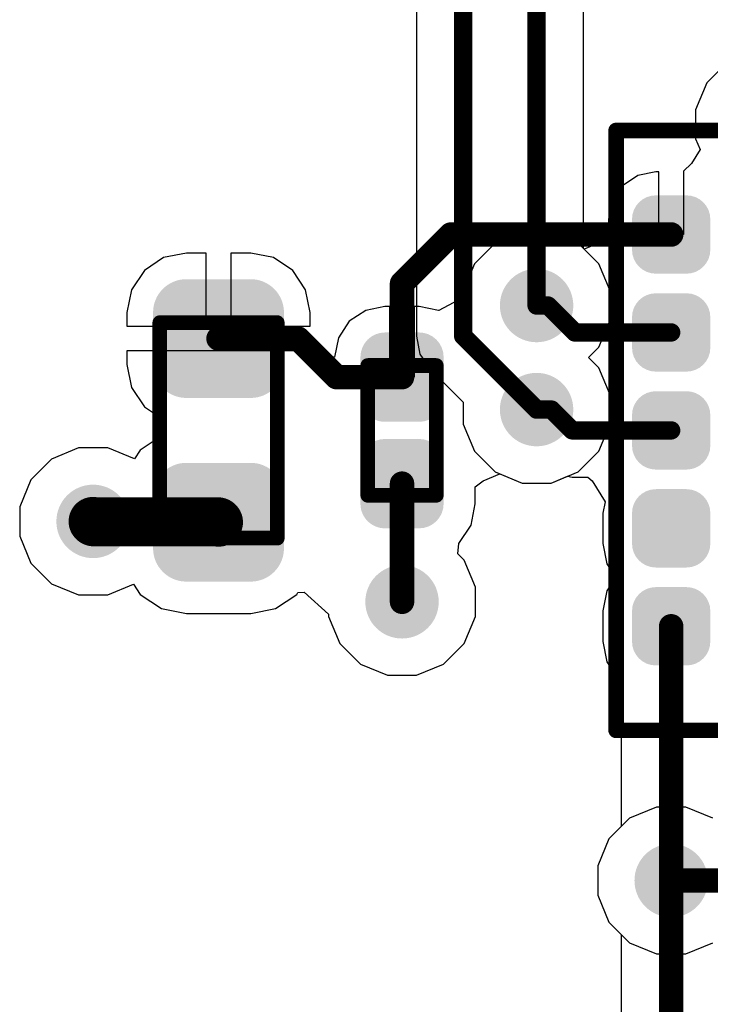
# Model space of a CAD drawing. Header units: inches. Extents: x 0 to 41, y 0 to 25.4.
# Tile 4 of 12: x 14.4 to 20, y 8 to 16. Entities that reach past the tile are written whole.
import ezdxf

# ---------------------------------------------------------------- set-up
doc = ezdxf.new("R2010")
doc.units = ezdxf.units.IN
for name, color, linetype in [('BOTTOM', 5, 'Continuous'), ('TOP', 1, 'Continuous'), ('Top Assembly', 56, 'Continuous'), ('Top Overlay', 2, 'Continuous'), ('Top Solder', 216, 'Continuous'), ('Via Holes', 16, 'Continuous')]:
    doc.layers.add(name, color=color, linetype=linetype)

# ---------------------------------------------------------------- blocks, each defined once
blk = doc.blocks.new('CAP_0603_1901')
at = {"layer": 'TOP'}
h = blk.add_hatch(color=1, dxfattribs=at)
edge = h.paths.add_edge_path()
edge.add_arc((-0.5369, -0.2631), 0.2219, 270, 360)
edge.add_line((-0.315, -0.2631), (-0.315, 0.2631))
edge.add_arc((-0.5369, 0.2631), 0.2219, 0, 90)
edge.add_line((-0.5369, 0.485), (-0.9632, 0.485))
edge.add_arc((-0.9632, 0.2631), 0.2219, 90, 180)
edge.add_line((-1.185, 0.2631), (-1.185, -0.2631))
edge.add_arc((-0.9632, -0.2631), 0.2219, 180, 270)
edge.add_line((-0.9632, -0.485), (-0.5369, -0.485))
h = blk.add_hatch(color=1, dxfattribs=at)
edge = h.paths.add_edge_path()
edge.add_arc((0.5369, 0.2631), 0.2219, 90, 180)
edge.add_line((0.315, 0.2631), (0.315, -0.2631))
edge.add_arc((0.5369, -0.2631), 0.2219, 180, 270)
edge.add_line((0.5369, -0.485), (0.9632, -0.485))
edge.add_arc((0.9632, -0.2631), 0.2219, 270, 360)
edge.add_line((1.185, -0.2631), (1.185, 0.2631))
edge.add_arc((0.9632, 0.2631), 0.2219, 0, 90)
edge.add_line((0.9632, 0.485), (0.5369, 0.485))
at = {"layer": 'Top Solder'}
h = blk.add_hatch(color=216, dxfattribs=at)
edge = h.paths.add_edge_path()
edge.add_arc((-0.5369, -0.2631), 0.2719, 270, 360)
edge.add_line((-0.265, -0.2631), (-0.265, 0.2631))
edge.add_arc((-0.5369, 0.2631), 0.2719, 0, 90)
edge.add_line((-0.5369, 0.535), (-0.9632, 0.535))
edge.add_arc((-0.9632, 0.2631), 0.2719, 90, 180)
edge.add_line((-1.235, 0.2631), (-1.235, -0.2631))
edge.add_arc((-0.9632, -0.2631), 0.2719, 180, 270)
edge.add_line((-0.9632, -0.535), (-0.5369, -0.535))
h = blk.add_hatch(color=216, dxfattribs=at)
edge = h.paths.add_edge_path()
edge.add_arc((0.5369, 0.2631), 0.2719, 90, 180)
edge.add_line((0.265, 0.2631), (0.265, -0.2631))
edge.add_arc((0.5369, -0.2631), 0.2719, 180, 270)
edge.add_line((0.5369, -0.535), (0.9632, -0.535))
edge.add_arc((0.9632, -0.2631), 0.2719, 270, 360)
edge.add_line((1.235, -0.2631), (1.235, 0.2631))
edge.add_arc((0.9632, 0.2631), 0.2719, 0, 90)
edge.add_line((0.9632, 0.535), (0.5369, 0.535))
at = {"layer": 'Top Assembly', "const_width": 0.12}
for points in [[(-0.88, 0.48), (0.88, 0.48)], [(-0.88, 0.48), (-0.88, -0.48)], [(0.88, 0.48), (0.88, -0.48)], [(-0.88, -0.48), (0.88, -0.48)]]:
    blk.add_lwpolyline(points, dxfattribs=at)
at = {"layer": 'Top Assembly', "const_width": 0.06}
for points in [[(-0.91, 0.48, 1), (-0.85, 0.48, 1)], [(-0.91, 0.48, 1), (-0.85, 0.48, 1)], [(0.85, 0.48, 1), (0.91, 0.48, 1)], [(0.85, 0.48, 1), (0.91, 0.48, 1)], [(-0.91, -0.48, 1), (-0.85, -0.48, 1)], [(-0.91, -0.48, 1), (-0.85, -0.48, 1)], [(0.85, -0.48, 1), (0.91, -0.48, 1)], [(0.85, -0.48, 1), (0.91, -0.48, 1)]]:
    blk.add_lwpolyline(points, format="xyb", close=True, dxfattribs=at)
blk = doc.blocks.new('VL53L4CDV0DH_1_1902')
at = {"layer": 'TOP'}
h = blk.add_hatch(color=1, dxfattribs=at)
edge = h.paths.add_edge_path()
edge.add_arc((-1.475, 0.925), 0.125, 0, 90)
edge.add_line((-1.475, 1.05), (-1.725, 1.05))
edge.add_arc((-1.725, 0.925), 0.125, 90, 180)
edge.add_line((-1.85, 0.925), (-1.85, 0.675))
edge.add_arc((-1.725, 0.675), 0.125, 180, 270)
edge.add_line((-1.725, 0.55), (-1.475, 0.55))
edge.add_arc((-1.475, 0.675), 0.125, 270, 360)
edge.add_line((-1.35, 0.675), (-1.35, 0.925))
h = blk.add_hatch(color=1, dxfattribs=at)
edge = h.paths.add_edge_path()
edge.add_arc((-0.675, 0.925), 0.125, 0, 90)
edge.add_line((-0.675, 1.05), (-0.925, 1.05))
edge.add_arc((-0.925, 0.925), 0.125, 90, 180)
edge.add_line((-1.05, 0.925), (-1.05, 0.675))
edge.add_arc((-0.925, 0.675), 0.125, 180, 270)
edge.add_line((-0.925, 0.55), (-0.675, 0.55))
edge.add_arc((-0.675, 0.675), 0.125, 270, 360)
edge.add_line((-0.55, 0.675), (-0.55, 0.925))
h = blk.add_hatch(color=1, dxfattribs=at)
edge = h.paths.add_edge_path()
edge.add_arc((0.125, 0.925), 0.125, 0, 90)
edge.add_line((0.125, 1.05), (-0.125, 1.05))
edge.add_arc((-0.125, 0.925), 0.125, 90, 180)
edge.add_line((-0.25, 0.925), (-0.25, 0.675))
edge.add_arc((-0.125, 0.675), 0.125, 180, 270)
edge.add_line((-0.125, 0.55), (0.125, 0.55))
edge.add_arc((0.125, 0.675), 0.125, 270, 360)
edge.add_line((0.25, 0.675), (0.25, 0.925))
h = blk.add_hatch(color=1, dxfattribs=at)
edge = h.paths.add_edge_path()
edge.add_arc((0.925, 0.925), 0.125, 0, 90)
edge.add_line((0.925, 1.05), (0.675, 1.05))
edge.add_arc((0.675, 0.925), 0.125, 90, 180)
edge.add_line((0.55, 0.925), (0.55, 0.675))
edge.add_arc((0.675, 0.675), 0.125, 180, 270)
edge.add_line((0.675, 0.55), (0.925, 0.55))
edge.add_arc((0.925, 0.675), 0.125, 270, 360)
edge.add_line((1.05, 0.675), (1.05, 0.925))
h = blk.add_hatch(color=1, dxfattribs=at)
edge = h.paths.add_edge_path()
edge.add_arc((1.725, 0.925), 0.125, 0, 90)
edge.add_line((1.725, 1.05), (1.475, 1.05))
edge.add_arc((1.475, 0.925), 0.125, 90, 180)
edge.add_line((1.35, 0.925), (1.35, 0.675))
edge.add_arc((1.475, 0.675), 0.125, 180, 270)
edge.add_line((1.475, 0.55), (1.725, 0.55))
edge.add_arc((1.725, 0.675), 0.125, 270, 360)
edge.add_line((1.85, 0.675), (1.85, 0.925))
h = blk.add_hatch(color=1, dxfattribs=at)
edge = h.paths.add_edge_path()
edge.add_arc((-1.475, 0.125), 0.125, 0, 90)
edge.add_line((-1.475, 0.25), (-1.725, 0.25))
edge.add_arc((-1.725, 0.125), 0.125, 90, 180)
edge.add_line((-1.85, 0.125), (-1.85, -0.125))
edge.add_arc((-1.725, -0.125), 0.125, 180, 270)
edge.add_line((-1.725, -0.25), (-1.475, -0.25))
edge.add_arc((-1.475, -0.125), 0.125, 270, 360)
edge.add_line((-1.35, -0.125), (-1.35, 0.125))
h = blk.add_hatch(color=1, dxfattribs=at)
edge = h.paths.add_edge_path()
edge.add_arc((1.725, 0.125), 0.125, 0, 90)
edge.add_line((1.725, 0.25), (1.475, 0.25))
edge.add_arc((1.475, 0.125), 0.125, 90, 180)
edge.add_line((1.35, 0.125), (1.35, -0.125))
edge.add_arc((1.475, -0.125), 0.125, 180, 270)
edge.add_line((1.475, -0.25), (1.725, -0.25))
edge.add_arc((1.725, -0.125), 0.125, 270, 360)
edge.add_line((1.85, -0.125), (1.85, 0.125))
h = blk.add_hatch(color=1, dxfattribs=at)
edge = h.paths.add_edge_path()
edge.add_arc((-1.475, -0.675), 0.125, 0, 90)
edge.add_line((-1.475, -0.55), (-1.725, -0.55))
edge.add_arc((-1.725, -0.675), 0.125, 90, 180)
edge.add_line((-1.85, -0.675), (-1.85, -0.925))
edge.add_arc((-1.725, -0.925), 0.125, 180, 270)
edge.add_line((-1.725, -1.05), (-1.475, -1.05))
edge.add_arc((-1.475, -0.925), 0.125, 270, 360)
edge.add_line((-1.35, -0.925), (-1.35, -0.675))
h = blk.add_hatch(color=1, dxfattribs=at)
edge = h.paths.add_edge_path()
edge.add_arc((-0.675, -0.675), 0.125, 0, 90)
edge.add_line((-0.675, -0.55), (-0.925, -0.55))
edge.add_arc((-0.925, -0.675), 0.125, 90, 180)
edge.add_line((-1.05, -0.675), (-1.05, -0.925))
edge.add_arc((-0.925, -0.925), 0.125, 180, 270)
edge.add_line((-0.925, -1.05), (-0.675, -1.05))
edge.add_arc((-0.675, -0.925), 0.125, 270, 360)
edge.add_line((-0.55, -0.925), (-0.55, -0.675))
h = blk.add_hatch(color=1, dxfattribs=at)
edge = h.paths.add_edge_path()
edge.add_arc((0.125, -0.675), 0.125, 0, 90)
edge.add_line((0.125, -0.55), (-0.125, -0.55))
edge.add_arc((-0.125, -0.675), 0.125, 90, 180)
edge.add_line((-0.25, -0.675), (-0.25, -0.925))
edge.add_arc((-0.125, -0.925), 0.125, 180, 270)
edge.add_line((-0.125, -1.05), (0.125, -1.05))
edge.add_arc((0.125, -0.925), 0.125, 270, 360)
edge.add_line((0.25, -0.925), (0.25, -0.675))
h = blk.add_hatch(color=1, dxfattribs=at)
edge = h.paths.add_edge_path()
edge.add_arc((0.925, -0.675), 0.125, 0, 90)
edge.add_line((0.925, -0.55), (0.675, -0.55))
edge.add_arc((0.675, -0.675), 0.125, 90, 180)
edge.add_line((0.55, -0.675), (0.55, -0.925))
edge.add_arc((0.675, -0.925), 0.125, 180, 270)
edge.add_line((0.675, -1.05), (0.925, -1.05))
edge.add_arc((0.925, -0.925), 0.125, 270, 360)
edge.add_line((1.05, -0.925), (1.05, -0.675))
h = blk.add_hatch(color=1, dxfattribs=at)
edge = h.paths.add_edge_path()
edge.add_arc((1.725, -0.675), 0.125, 0, 90)
edge.add_line((1.725, -0.55), (1.475, -0.55))
edge.add_arc((1.475, -0.675), 0.125, 90, 180)
edge.add_line((1.35, -0.675), (1.35, -0.925))
edge.add_arc((1.475, -0.925), 0.125, 180, 270)
edge.add_line((1.475, -1.05), (1.725, -1.05))
edge.add_arc((1.725, -0.925), 0.125, 270, 360)
edge.add_line((1.85, -0.925), (1.85, -0.675))
at = {"layer": 'Top Assembly'}
blk.add_hatch(color=56, dxfattribs=at).paths.add_polyline_path([(1.524, -1.25), (2.45, -1.25), (2.45, -0.254), (1.524, -0.254)])
at = {"layer": 'Top Solder'}
h = blk.add_hatch(color=216, dxfattribs=at)
edge = h.paths.add_edge_path()
edge.add_arc((-1.475, 0.925), 0.195, 0, 90)
edge.add_line((-1.475, 1.12), (-1.725, 1.12))
edge.add_arc((-1.725, 0.925), 0.195, 90, 180)
edge.add_line((-1.92, 0.925), (-1.92, 0.675))
edge.add_arc((-1.725, 0.675), 0.195, 180, 270)
edge.add_line((-1.725, 0.48), (-1.475, 0.48))
edge.add_arc((-1.475, 0.675), 0.195, 270, 360)
edge.add_line((-1.28, 0.675), (-1.28, 0.925))
h = blk.add_hatch(color=216, dxfattribs=at)
edge = h.paths.add_edge_path()
edge.add_arc((-0.675, 0.925), 0.195, 0, 90)
edge.add_line((-0.675, 1.12), (-0.925, 1.12))
edge.add_arc((-0.925, 0.925), 0.195, 90, 180)
edge.add_line((-1.12, 0.925), (-1.12, 0.675))
edge.add_arc((-0.925, 0.675), 0.195, 180, 270)
edge.add_line((-0.925, 0.48), (-0.675, 0.48))
edge.add_arc((-0.675, 0.675), 0.195, 270, 360)
edge.add_line((-0.48, 0.675), (-0.48, 0.925))
h = blk.add_hatch(color=216, dxfattribs=at)
edge = h.paths.add_edge_path()
edge.add_arc((0.125, 0.925), 0.195, 0, 90)
edge.add_line((0.125, 1.12), (-0.125, 1.12))
edge.add_arc((-0.125, 0.925), 0.195, 90, 180)
edge.add_line((-0.32, 0.925), (-0.32, 0.675))
edge.add_arc((-0.125, 0.675), 0.195, 180, 270)
edge.add_line((-0.125, 0.48), (0.125, 0.48))
edge.add_arc((0.125, 0.675), 0.195, 270, 360)
edge.add_line((0.32, 0.675), (0.32, 0.925))
h = blk.add_hatch(color=216, dxfattribs=at)
edge = h.paths.add_edge_path()
edge.add_arc((0.925, 0.925), 0.195, 0, 90)
edge.add_line((0.925, 1.12), (0.675, 1.12))
edge.add_arc((0.675, 0.925), 0.195, 90, 180)
edge.add_line((0.48, 0.925), (0.48, 0.675))
edge.add_arc((0.675, 0.675), 0.195, 180, 270)
edge.add_line((0.675, 0.48), (0.925, 0.48))
edge.add_arc((0.925, 0.675), 0.195, 270, 360)
edge.add_line((1.12, 0.675), (1.12, 0.925))
h = blk.add_hatch(color=216, dxfattribs=at)
edge = h.paths.add_edge_path()
edge.add_arc((1.725, 0.925), 0.195, 0, 90)
edge.add_line((1.725, 1.12), (1.475, 1.12))
edge.add_arc((1.475, 0.925), 0.195, 90, 180)
edge.add_line((1.28, 0.925), (1.28, 0.675))
edge.add_arc((1.475, 0.675), 0.195, 180, 270)
edge.add_line((1.475, 0.48), (1.725, 0.48))
edge.add_arc((1.725, 0.675), 0.195, 270, 360)
edge.add_line((1.92, 0.675), (1.92, 0.925))
h = blk.add_hatch(color=216, dxfattribs=at)
edge = h.paths.add_edge_path()
edge.add_arc((-1.475, 0.125), 0.195, 0, 90)
edge.add_line((-1.475, 0.32), (-1.725, 0.32))
edge.add_arc((-1.725, 0.125), 0.195, 90, 180)
edge.add_line((-1.92, 0.125), (-1.92, -0.125))
edge.add_arc((-1.725, -0.125), 0.195, 180, 270)
edge.add_line((-1.725, -0.32), (-1.475, -0.32))
edge.add_arc((-1.475, -0.125), 0.195, 270, 360)
edge.add_line((-1.28, -0.125), (-1.28, 0.125))
h = blk.add_hatch(color=216, dxfattribs=at)
edge = h.paths.add_edge_path()
edge.add_arc((1.725, 0.125), 0.195, 0, 90)
edge.add_line((1.725, 0.32), (1.475, 0.32))
edge.add_arc((1.475, 0.125), 0.195, 90, 180)
edge.add_line((1.28, 0.125), (1.28, -0.125))
edge.add_arc((1.475, -0.125), 0.195, 180, 270)
edge.add_line((1.475, -0.32), (1.725, -0.32))
edge.add_arc((1.725, -0.125), 0.195, 270, 360)
edge.add_line((1.92, -0.125), (1.92, 0.125))
h = blk.add_hatch(color=216, dxfattribs=at)
edge = h.paths.add_edge_path()
edge.add_arc((-1.475, -0.675), 0.195, 0, 90)
edge.add_line((-1.475, -0.48), (-1.725, -0.48))
edge.add_arc((-1.725, -0.675), 0.195, 90, 180)
edge.add_line((-1.92, -0.675), (-1.92, -0.925))
edge.add_arc((-1.725, -0.925), 0.195, 180, 270)
edge.add_line((-1.725, -1.12), (-1.475, -1.12))
edge.add_arc((-1.475, -0.925), 0.195, 270, 360)
edge.add_line((-1.28, -0.925), (-1.28, -0.675))
h = blk.add_hatch(color=216, dxfattribs=at)
edge = h.paths.add_edge_path()
edge.add_arc((-0.675, -0.675), 0.195, 0, 90)
edge.add_line((-0.675, -0.48), (-0.925, -0.48))
edge.add_arc((-0.925, -0.675), 0.195, 90, 180)
edge.add_line((-1.12, -0.675), (-1.12, -0.925))
edge.add_arc((-0.925, -0.925), 0.195, 180, 270)
edge.add_line((-0.925, -1.12), (-0.675, -1.12))
edge.add_arc((-0.675, -0.925), 0.195, 270, 360)
edge.add_line((-0.48, -0.925), (-0.48, -0.675))
h = blk.add_hatch(color=216, dxfattribs=at)
edge = h.paths.add_edge_path()
edge.add_arc((0.125, -0.675), 0.195, 0, 90)
edge.add_line((0.125, -0.48), (-0.125, -0.48))
edge.add_arc((-0.125, -0.675), 0.195, 90, 180)
edge.add_line((-0.32, -0.675), (-0.32, -0.925))
edge.add_arc((-0.125, -0.925), 0.195, 180, 270)
edge.add_line((-0.125, -1.12), (0.125, -1.12))
edge.add_arc((0.125, -0.925), 0.195, 270, 360)
edge.add_line((0.32, -0.925), (0.32, -0.675))
h = blk.add_hatch(color=216, dxfattribs=at)
edge = h.paths.add_edge_path()
edge.add_arc((0.925, -0.675), 0.195, 0, 90)
edge.add_line((0.925, -0.48), (0.675, -0.48))
edge.add_arc((0.675, -0.675), 0.195, 90, 180)
edge.add_line((0.48, -0.675), (0.48, -0.925))
edge.add_arc((0.675, -0.925), 0.195, 180, 270)
edge.add_line((0.675, -1.12), (0.925, -1.12))
edge.add_arc((0.925, -0.925), 0.195, 270, 360)
edge.add_line((1.12, -0.925), (1.12, -0.675))
h = blk.add_hatch(color=216, dxfattribs=at)
edge = h.paths.add_edge_path()
edge.add_arc((1.725, -0.675), 0.195, 0, 90)
edge.add_line((1.725, -0.48), (1.475, -0.48))
edge.add_arc((1.475, -0.675), 0.195, 90, 180)
edge.add_line((1.28, -0.675), (1.28, -0.925))
edge.add_arc((1.475, -0.925), 0.195, 180, 270)
edge.add_line((1.475, -1.12), (1.725, -1.12))
edge.add_arc((1.725, -0.925), 0.195, 270, 360)
edge.add_line((1.92, -0.925), (1.92, -0.675))
at = {"layer": 'Top Assembly', "const_width": 0.127}
for points in [[(-2.45, 1.25), (-2.45, -1.25)], [(-2.45, 1.25), (2.45, 1.25)], [(2.45, 1.25), (2.45, -1.25)], [(-2.45, -1.25), (2.45, -1.25)]]:
    blk.add_lwpolyline(points, dxfattribs=at)
at = {"layer": 'Top Assembly', "const_width": 0.0635}
for points in [[(-2.4818, 1.25, 1), (-2.4183, 1.25, 1)], [(-2.4818, 1.25, 1), (-2.4183, 1.25, 1)], [(2.4183, 1.25, 1), (2.4818, 1.25, 1)], [(2.4183, 1.25, 1), (2.4818, 1.25, 1)], [(-2.4818, -1.25, 1), (-2.4183, -1.25, 1)], [(-2.4818, -1.25, 1), (-2.4183, -1.25, 1)], [(2.4183, -1.25, 1), (2.4818, -1.25, 1)], [(2.4183, -1.25, 1), (2.4818, -1.25, 1)]]:
    blk.add_lwpolyline(points, format="xyb", close=True, dxfattribs=at)
at = {"layer": 'Top Overlay'}
for points, const_width in [([(2.463, -1.27, 1), (2.363, -1.27, 1)], 0.25), ([(2.3005, -1.27, 1), (2.4255, -1.27, 1)], 0.125), ([(2.4005, -1.27, 1), (2.5255, -1.27, 1)], 0.125)]:
    blk.add_lwpolyline(points, format="xyb", close=True, dxfattribs=dict(at, const_width=const_width))
blk = doc.blocks.new('CAP_0402_1904')
at = {"layer": 'TOP'}
h = blk.add_hatch(color=1, dxfattribs=at)
edge = h.paths.add_edge_path()
edge.add_arc((-0.2708, -0.1392), 0.1508, 270, 360)
edge.add_line((-0.12, -0.1392), (-0.12, 0.1392))
edge.add_arc((-0.2708, 0.1392), 0.1508, 0, 90)
edge.add_line((-0.2708, 0.29), (-0.5992, 0.29))
edge.add_arc((-0.5992, 0.1392), 0.1508, 90, 180)
edge.add_line((-0.75, 0.1392), (-0.75, -0.1392))
edge.add_arc((-0.5992, -0.1392), 0.1508, 180, 270)
edge.add_line((-0.5992, -0.29), (-0.2708, -0.29))
h = blk.add_hatch(color=1, dxfattribs=at)
edge = h.paths.add_edge_path()
edge.add_arc((0.2708, 0.1392), 0.1508, 90, 180)
edge.add_line((0.12, 0.1392), (0.12, -0.1392))
edge.add_arc((0.2708, -0.1392), 0.1508, 180, 270)
edge.add_line((0.2708, -0.29), (0.5992, -0.29))
edge.add_arc((0.5992, -0.1392), 0.1508, 270, 360)
edge.add_line((0.75, -0.1392), (0.75, 0.1392))
edge.add_arc((0.5992, 0.1392), 0.1508, 0, 90)
edge.add_line((0.5992, 0.29), (0.2708, 0.29))
at = {"layer": 'Top Solder'}
h = blk.add_hatch(color=216, dxfattribs=at)
edge = h.paths.add_edge_path()
edge.add_arc((-0.2708, -0.1392), 0.2008, 270, 360)
edge.add_line((-0.07, -0.1392), (-0.07, 0.1392))
edge.add_arc((-0.2708, 0.1392), 0.2008, 0, 90)
edge.add_line((-0.2708, 0.34), (-0.5992, 0.34))
edge.add_arc((-0.5992, 0.1392), 0.2008, 90, 180)
edge.add_line((-0.8, 0.1392), (-0.8, -0.1392))
edge.add_arc((-0.5992, -0.1392), 0.2008, 180, 270)
edge.add_line((-0.5992, -0.34), (-0.2708, -0.34))
h = blk.add_hatch(color=216, dxfattribs=at)
edge = h.paths.add_edge_path()
edge.add_arc((0.2708, 0.1392), 0.2008, 90, 180)
edge.add_line((0.07, 0.1392), (0.07, -0.1392))
edge.add_arc((0.2708, -0.1392), 0.2008, 180, 270)
edge.add_line((0.2708, -0.34), (0.5992, -0.34))
edge.add_arc((0.5992, -0.1392), 0.2008, 270, 360)
edge.add_line((0.8, -0.1392), (0.8, 0.1392))
edge.add_arc((0.5992, 0.1392), 0.2008, 0, 90)
edge.add_line((0.5992, 0.34), (0.2708, 0.34))
at = {"layer": 'Top Assembly', "const_width": 0.12}
for points in [[(0.53, 0.28), (-0.53, 0.28)], [(-0.53, -0.28), (-0.53, 0.28)], [(0.53, -0.28), (0.53, 0.28)], [(0.53, -0.28), (-0.53, -0.28)]]:
    blk.add_lwpolyline(points, dxfattribs=at)
at = {"layer": 'Top Assembly', "const_width": 0.06}
for points in [[(-0.56, 0.28, 1), (-0.5, 0.28, 1)], [(-0.56, 0.28, 1), (-0.5, 0.28, 1)], [(0.5, 0.28, 1), (0.56, 0.28, 1)], [(0.5, 0.28, 1), (0.56, 0.28, 1)], [(-0.56, -0.28, 1), (-0.5, -0.28, 1)], [(-0.56, -0.28, 1), (-0.5, -0.28, 1)], [(0.5, -0.28, 1), (0.56, -0.28, 1)], [(0.5, -0.28, 1), (0.56, -0.28, 1)]]:
    blk.add_lwpolyline(points, format="xyb", close=True, dxfattribs=at)

msp = doc.modelspace()

# ---------------------------------------------------------------- hatches: boundary and pattern name
at = {"layer": 'BOTTOM'}
h = msp.add_hatch(color=5, dxfattribs=at)
edge = h.paths.add_edge_path()
edge.add_arc((18.6, 13.7), 0.3, 0, 360)
h = msp.add_hatch(color=5, dxfattribs=at)
edge = h.paths.add_edge_path()
edge.add_arc((18.6, 12.85), 0.3, 0, 360)
h = msp.add_hatch(color=5, dxfattribs=at)
edge = h.paths.add_edge_path()
edge.add_arc((14.9746, 11.9367), 0.3, 0, 360)
h = msp.add_hatch(color=5, dxfattribs=at)
edge = h.paths.add_edge_path()
edge.add_arc((17.5, 11.28), 0.3, 0, 360)
h = msp.add_hatch(color=5, dxfattribs=at)
edge = h.paths.add_edge_path()
edge.add_arc((19.7, 9.0033), 0.3, 0, 360)
at = {"layer": 'TOP'}
h = msp.add_hatch(color=1, dxfattribs=at)
edge = h.paths.add_edge_path()
edge.add_arc((18.6, 13.7), 0.3, 0, 360)
h = msp.add_hatch(color=1, dxfattribs=at)
edge = h.paths.add_edge_path()
edge.add_arc((18.6, 12.85), 0.3, 0, 360)
h = msp.add_hatch(color=1, dxfattribs=at)
edge = h.paths.add_edge_path()
edge.add_arc((14.9746, 11.9367), 0.3, 0, 360)
h = msp.add_hatch(color=1, dxfattribs=at)
edge = h.paths.add_edge_path()
edge.add_arc((17.5, 11.28), 0.3, 0, 360)
h = msp.add_hatch(color=1, dxfattribs=at)
edge = h.paths.add_edge_path()
edge.add_arc((19.7, 9.0033), 0.3, 0, 360)
at = {"layer": 'Via Holes'}
h = msp.add_hatch(color=7, dxfattribs=at)
edge = h.paths.add_edge_path()
edge.add_arc((18.6, 13.7), 0.15, 0, 360)
h = msp.add_hatch(color=7, dxfattribs=at)
edge = h.paths.add_edge_path()
edge.add_arc((18.6, 12.85), 0.15, 0, 360)
h = msp.add_hatch(color=7, dxfattribs=at)
edge = h.paths.add_edge_path()
edge.add_arc((14.9746, 11.9367), 0.15, 0, 360)
h = msp.add_hatch(color=7, dxfattribs=at)
edge = h.paths.add_edge_path()
edge.add_arc((17.5, 11.28), 0.15, 0, 360)
h = msp.add_hatch(color=7, dxfattribs=at)
edge = h.paths.add_edge_path()
edge.add_arc((19.7, 9.0033), 0.15, 0, 360)

# ---------------------------------------------------------------- linework, layer by layer
at = {"layer": 'BOTTOM'}
for p, q in [((18.9823, 14.1662), (18.9823, 17.0338)), ((17.6177, 16.4338), (17.6177, 13.45)), ((19.1087, 14.0399), (18.9823, 14.1662)), ((19.2, 13.8193), (19.1087, 14.0399)), ((19.2, 13.5807), (19.2, 13.8193)), ((19.1087, 13.3601), (19.2, 13.5807)), ((17.6177, 13.45), (17.6468, 13.3037)), ((19.0235, 13.275), (19.1087, 13.3601)), ((17.6468, 13.3037), (17.7296, 13.1796)), ((19.1087, 13.1899), (19.0235, 13.275)), ((19.2, 12.9693), (19.1087, 13.1899)), ((17.7296, 13.1796), (18, 12.9093)), ((19.2, 12.7307), (19.2, 12.9693)), ((18, 12.9093), (18, 12.7307)), ((18, 12.7307), (18.0913, 12.5101)), ((19.1087, 12.5101), (19.2, 12.7307)), ((18.0913, 12.5101), (18.2601, 12.3413)), ((18.9399, 12.3413), (19.1087, 12.5101)), ((18.2601, 12.3413), (18.4807, 12.25)), ((18.7193, 12.25), (18.9399, 12.3413)), ((18.4807, 12.25), (18.7193, 12.25)), ((19.5807, 9.6032), (19.3602, 9.5119)), ((19.8194, 9.6032), (19.5807, 9.6032)), ((20.0399, 9.5119), (19.8194, 9.6032)), ((19.3602, 9.5119), (19.1914, 9.3431)), ((19.1914, 9.3431), (19.1, 9.1226)), ((19.1, 9.1226), (19.1, 8.8839)), ((19.1, 8.8839), (19.1914, 8.6634)), ((19.1914, 8.6634), (19.3602, 8.4946)), ((19.3602, 8.4946), (19.5807, 8.4033)), ((19.8194, 8.4033), (20.0399, 8.4946)), ((19.5807, 8.4033), (19.8194, 8.4033))]:
    msp.add_line(p, q, dxfattribs=at)
for points, const_width in [([(18.6, 13.7), (18.6, 17.5)], 0.15), ([(18, 13.45), (18, 16.9)], 0.15), ([(18, 13.45), (18.6, 12.85)], 0.15), ([(19.7, 9.0033), (22.6033, 9.0033)], 0.2)]:
    msp.add_lwpolyline(points, dxfattribs=dict(at, const_width=const_width))
for points, const_width in [([(18.5625, 13.7, 1), (18.6375, 13.7, 1)], 0.075), ([(17.9625, 13.45, 1), (18.0375, 13.45, 1)], 0.075), ([(17.9625, 13.45, 1), (18.0375, 13.45, 1)], 0.075), ([(18.5625, 12.85, 1), (18.6375, 12.85, 1)], 0.075), ([(19.65, 9.0033, 1), (19.75, 9.0033, 1)], 0.1)]:
    msp.add_lwpolyline(points, format="xyb", close=True, dxfattribs=dict(at, const_width=const_width))
at = {"layer": 'TOP'}
for p, q in [((20.1602, 15.6887), (19.9914, 15.5199)), ((19.9914, 15.5199), (19.9, 15.2994)), ((19.9, 15.2994), (19.9, 15.0607)), ((19.9, 15.0607), (19.9362, 14.9732)), ((19.9362, 14.9732), (19.8671, 14.8603)), ((19.8671, 14.8603), (19.8, 14.7962)), ((19.4271, 14.762), (19.3018, 14.6783)), ((19.575, 14.7914), (19.4271, 14.762)), ((19.6, 14.7914), (19.575, 14.7914)), ((19.6, 14.28), (19.6, 14.7914)), ((19.8, 14.7962), (19.8, 14.28)), ((19.3018, 14.6783), (19.218, 14.5529)), ((19.218, 14.5529), (19.1886, 14.405)), ((19.1886, 14.405), (19.1886, 14.2428)), ((18.4807, 14.3), (18.2601, 14.2087)), ((18.7193, 14.3), (18.4807, 14.3)), ((18.9399, 14.2087), (18.7193, 14.3)), ((19.1886, 14.2428), (18.9886, 14.1599)), ((19.8, 14.28), (19.6, 14.28)), ((18.2601, 14.2087), (18.0913, 14.0399)), ((18.9886, 14.1599), (18.9399, 14.2087)), ((15.5512, 14.0914), (15.3938, 13.9862)), ((15.7369, 14.1283), (15.5512, 14.0914)), ((15.9, 14.1283), (15.7369, 14.1283)), ((15.9, 13.53), (15.9, 14.1283)), ((16.2632, 14.1283), (16.1, 14.1283)), ((16.1, 14.1283), (16.1, 13.53)), ((16.4488, 14.0914), (16.2632, 14.1283)), ((16.6062, 13.9862), (16.4488, 14.0914)), ((18.0913, 14.0399), (18, 13.8193)), ((15.3938, 13.9862), (15.2886, 13.8288)), ((16.7114, 13.8288), (16.6062, 13.9862)), ((15.2886, 13.8288), (15.2517, 13.6432)), ((16.7483, 13.6432), (16.7114, 13.8288)), ((18, 13.7655), (17.8, 13.6586)), ((18, 13.8193), (18, 13.7655)), ((17.3608, 13.6919), (17.2029, 13.6605)), ((17.4, 13.6919), (17.3608, 13.6919)), ((17.4, 13.115), (17.4, 13.6919)), ((17.6392, 13.6919), (17.6, 13.6919)), ((17.6, 13.6919), (17.6, 13.115)), ((17.7972, 13.6605), (17.6392, 13.6919)), ((15.2517, 13.6432), (15.2517, 13.53)), ((16.7483, 13.53), (16.7483, 13.6432)), ((17.2029, 13.6605), (17.069, 13.5711)), ((17.8, 13.6586), (17.7972, 13.6605)), ((15.2517, 13.53), (15.9, 13.53)), ((16.1, 13.53), (16.7483, 13.53)), ((17.069, 13.5711), (16.9795, 13.4372)), ((16.9795, 13.4372), (16.9481, 13.2792)), ((16, 13.33), (15.2517, 13.33)), ((15.2517, 13.33), (15.2517, 13.2169)), ((16.7483, 13.33), (16, 13.33)), ((16.7484, 13.2798), (16.7483, 13.33)), ((16.9481, 13.2792), (16.7484, 13.2798)), ((15.2517, 13.2169), (15.2886, 13.0312)), ((17.6, 13.115), (17.4, 13.115)), ((15.2886, 13.0312), (15.3938, 12.8738)), ((15.3938, 12.8738), (15.4761, 12.8188)), ((15.4834, 12.7953), (15.4745, 12.5955)), ((15.4761, 12.8188), (15.4834, 12.7953)), ((15.4745, 12.5955), (15.3606, 12.5194)), ((14.8553, 12.5367), (14.6348, 12.4453)), ((15.094, 12.5367), (14.8553, 12.5367)), ((15.3119, 12.4464), (15.094, 12.5367)), ((15.3606, 12.5194), (15.3119, 12.4464)), ((14.6348, 12.4453), (14.466, 12.2765)), ((18.1634, 12.2684), (18.2989, 12.3253)), ((18.2989, 12.3253), (18.4807, 12.25)), ((18.7193, 12.25), (18.853, 12.3054)), ((18.853, 12.3054), (18.8918, 12.2977)), ((14.466, 12.2765), (14.3746, 12.056)), ((18.0989, 12.2198), (18.1634, 12.2684)), ((18.4807, 12.25), (18.7193, 12.25)), ((18.8918, 12.2977), (19.0189, 12.2977)), ((19.0189, 12.2977), (19.0555, 12.2678)), ((19.0555, 12.2678), (19.1601, 12.0977)), ((18.0989, 12.0808), (18.0989, 12.2198)), ((18.0639, 11.9049), (18.0989, 12.0808)), ((19.1601, 12.0977), (19.1417, 12.005)), ((14.3746, 12.056), (14.3746, 11.8173)), ((19.1417, 12.005), (19.1417, 11.755)), ((17.9642, 11.7558), (18.0639, 11.9049)), ((14.3746, 11.8173), (14.466, 11.5968)), ((17.956, 11.6725), (17.9642, 11.7558)), ((19.1417, 11.755), (19.1747, 11.5892)), ((18.0087, 11.6199), (17.956, 11.6725)), ((14.466, 11.5968), (14.6348, 11.428)), ((18.1, 11.3994), (18.0087, 11.6199)), ((19.1747, 11.5892), (19.2476, 11.48)), ((14.6348, 11.428), (14.8553, 11.3367)), ((15.094, 11.3367), (15.3037, 11.4235)), ((15.3037, 11.4235), (15.3052, 11.4235)), ((15.3052, 11.4235), (15.3606, 11.3406)), ((19.2476, 11.48), (19.1747, 11.3708)), ((15.3606, 11.3406), (15.5333, 11.2253)), ((16.4668, 11.2253), (16.6394, 11.3406)), ((16.6394, 11.3406), (16.6488, 11.3547)), ((16.6488, 11.3547), (16.7, 11.3597)), ((16.7, 11.3597), (16.9, 11.1786)), ((18.1, 11.1607), (18.1, 11.3994)), ((19.1747, 11.3708), (19.1417, 11.205)), ((14.8553, 11.3367), (15.094, 11.3367)), ((15.5333, 11.2253), (15.7369, 11.1848)), ((15.7369, 11.1848), (16.2632, 11.1848)), ((16.2632, 11.1848), (16.4668, 11.2253)), ((19.1417, 11.205), (19.1417, 10.955)), ((16.9, 11.1786), (16.9, 11.1607)), ((16.9, 11.1607), (16.9914, 10.9401)), ((18.0087, 10.9401), (18.1, 11.1607)), ((16.9914, 10.9401), (17.1602, 10.7714)), ((17.8399, 10.7714), (18.0087, 10.9401)), ((19.1417, 10.955), (19.1747, 10.7892)), ((19.1747, 10.7892), (19.2686, 10.6486)), ((17.1602, 10.7714), (17.3807, 10.68)), ((17.6194, 10.68), (17.8399, 10.7714)), ((17.3807, 10.68), (17.6194, 10.68)), ((19.2686, 10.6486), (19.2922, 10.6329)), ((19.2922, 10.6329), (19.2922, 9.4439)), ((19.2922, 9.4439), (19.1914, 9.3431)), ((19.1914, 9.3431), (19.1, 9.1226)), ((19.1, 9.1226), (19.1, 8.8839)), ((19.1, 8.8839), (19.1914, 8.6634)), ((19.1914, 8.6634), (19.2922, 8.5626)), ((19.2922, 8.5626), (19.2922, 6.067))]:
    msp.add_line(p, q, dxfattribs=at)
for points, const_width in [([(17.5, 13.88), (17.9, 14.28)], 0.2), ([(17.9, 14.28), (19.7, 14.28)], 0.2), ([(17.5, 13.115), (17.5, 13.88)], 0.2), ([(18.6, 13.7), (18.6929, 13.7)], 0.15), ([(18.6929, 13.7), (18.9129, 13.48)], 0.15), ([(16, 13.43), (16.65, 13.43)], 0.2), ([(16.65, 13.43), (16.965, 13.115)], 0.2), ([(18.9129, 13.48), (19.7, 13.48)], 0.15), ([(16.965, 13.115), (17.5, 13.115)], 0.2), ([(18.6, 12.85), (18.7218, 12.85)], 0.15), ([(18.7218, 12.85), (18.8918, 12.68)], 0.15), ([(18.8918, 12.68), (19.7, 12.68)], 0.15), ([(17.5, 11.28), (17.5, 12.245)], 0.2), ([(14.9746, 11.9367), (14.978, 11.9333)], 0.4), ([(14.978, 11.9333), (15.9967, 11.9333)], 0.4), ([(15.9967, 11.9333), (16, 11.93)], 0.4), ([(19.7, 9.0033), (19.7, 11.08)], 0.2), ([(19.7, 6.067), (19.7, 9.0033)], 0.2)]:
    msp.add_lwpolyline(points, dxfattribs=dict(at, const_width=const_width))
for points, const_width in [([(17.85, 14.28, 1), (17.95, 14.28, 1)], 0.1), ([(17.85, 14.28, 1), (17.95, 14.28, 1)], 0.1), ([(19.65, 14.28, 1), (19.75, 14.28, 1)], 0.1), ([(17.45, 13.88, 1), (17.55, 13.88, 1)], 0.1), ([(17.45, 13.88, 1), (17.55, 13.88, 1)], 0.1), ([(18.5625, 13.7, 1), (18.6375, 13.7, 1)], 0.075), ([(18.6554, 13.7, 1), (18.7304, 13.7, 1)], 0.075), ([(18.6554, 13.7, 1), (18.7304, 13.7, 1)], 0.075), ([(15.95, 13.43, 1), (16.05, 13.43, 1)], 0.1), ([(16.6, 13.43, 1), (16.7, 13.43, 1)], 0.1), ([(16.6, 13.43, 1), (16.7, 13.43, 1)], 0.1), ([(18.8754, 13.48, 1), (18.9504, 13.48, 1)], 0.075), ([(18.8754, 13.48, 1), (18.9504, 13.48, 1)], 0.075), ([(19.6625, 13.48, 1), (19.7375, 13.48, 1)], 0.075), ([(16.915, 13.115, 1), (17.015, 13.115, 1)], 0.1), ([(16.915, 13.115, 1), (17.015, 13.115, 1)], 0.1), ([(17.45, 13.115, 1), (17.55, 13.115, 1)], 0.1), ([(17.45, 13.115, 1), (17.55, 13.115, 1)], 0.1), ([(18.5625, 12.85, 1), (18.6375, 12.85, 1)], 0.075), ([(18.6843, 12.85, 1), (18.7593, 12.85, 1)], 0.075), ([(18.6843, 12.85, 1), (18.7593, 12.85, 1)], 0.075), ([(18.8543, 12.68, 1), (18.9293, 12.68, 1)], 0.075), ([(18.8543, 12.68, 1), (18.9293, 12.68, 1)], 0.075), ([(19.6625, 12.68, 1), (19.7375, 12.68, 1)], 0.075), ([(17.45, 12.245, 1), (17.55, 12.245, 1)], 0.1), ([(14.8746, 11.9367, 1), (15.0746, 11.9367, 1)], 0.2), ([(14.878, 11.9333, 1), (15.078, 11.9333, 1)], 0.2), ([(14.878, 11.9333, 1), (15.078, 11.9333, 1)], 0.2), ([(15.8967, 11.9333, 1), (16.0967, 11.9333, 1)], 0.2), ([(15.8967, 11.9333, 1), (16.0967, 11.9333, 1)], 0.2), ([(15.9, 11.93, 1), (16.1, 11.93, 1)], 0.2), ([(17.45, 11.28, 1), (17.55, 11.28, 1)], 0.1), ([(19.65, 11.08, 1), (19.75, 11.08, 1)], 0.1), ([(19.65, 9.0033, 1), (19.75, 9.0033, 1)], 0.1), ([(19.65, 9.0033, 1), (19.75, 9.0033, 1)], 0.1)]:
    msp.add_lwpolyline(points, format="xyb", close=True, dxfattribs=dict(at, const_width=const_width))

# ---------------------------------------------------------------- block references
for name, p, rotation in [('VL53L4CDV0DH_1_1902', (20.5, 12.68), 90), ('CAP_0603_1901', (16, 12.68), 90), ('CAP_0402_1904', (17.5, 12.68), 270)]:
    msp.add_blockref(name, p, dxfattribs=dict(rotation=rotation))

doc.saveas('drawing.dxf')
